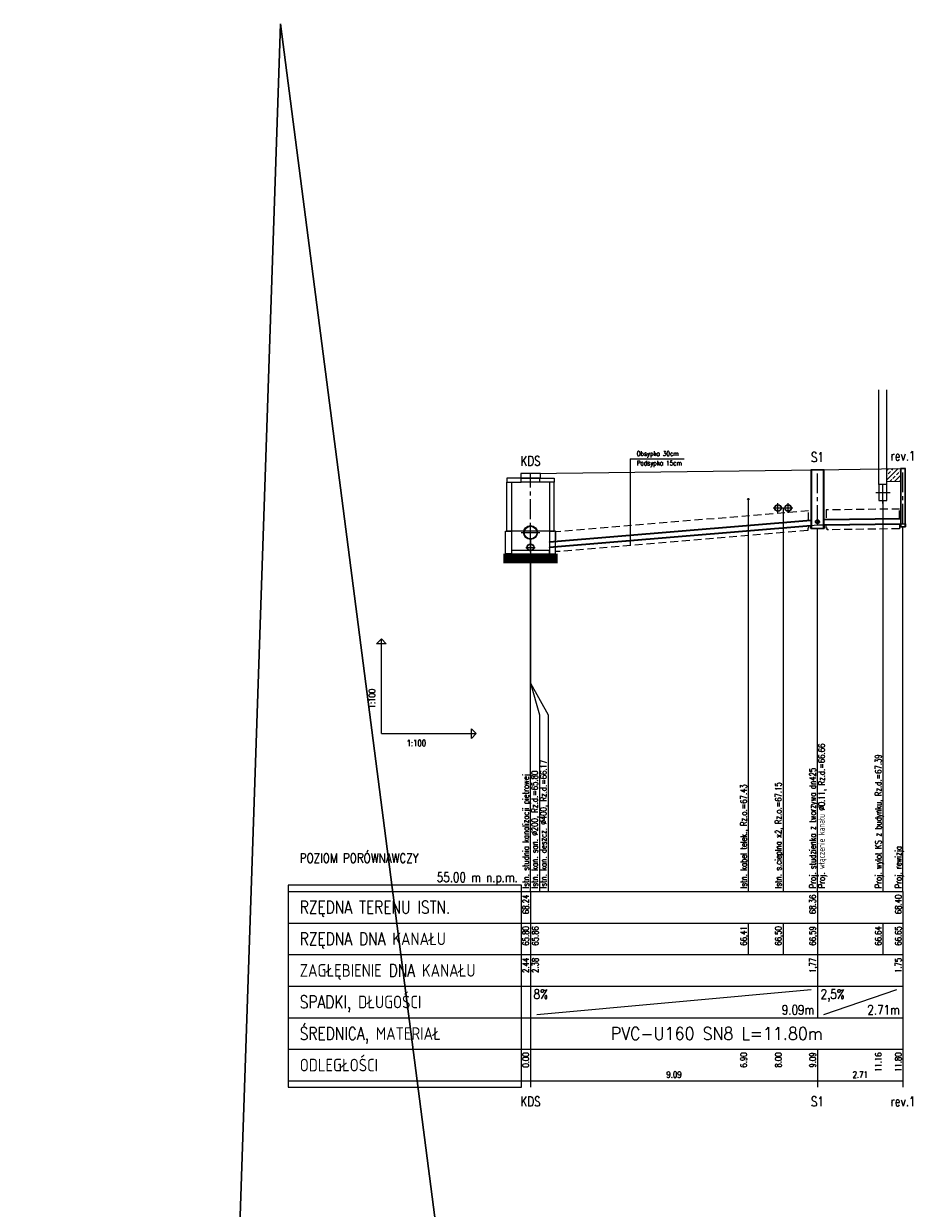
# Model space of a CAD drawing. Header units: millimetres. Extents: x 50853 to 54955, y -8480 to -6058.
# Tile 13 of 28: x 50853 to 51138, y -6443 to -6067. Entities that reach past the tile are written whole.
import ezdxf
from ezdxf.enums import TextEntityAlignment as Align

# ---------------------------------------------------------------- set-up
doc = ezdxf.new("R2010")
doc.units = ezdxf.units.MM
doc.header["$LTSCALE"] = 5
doc.linetypes.add('CENTER', pattern=[2, 1.25, -0.25, 0.25, -0.25])
doc.linetypes.add('DASHED', pattern=[0.75, 0.5, -0.25])
for name, color, linetype, lineweight in [('Liczby', 7, 'Continuous', 20), ('Linie_odn', 7, 'Continuous', 13), ('Linie_opisowe', 7, 'Continuous', 13), ('Linie_tabeli', 7, 'Continuous', 13), ('mm_odwierty', 32, 'Continuous', 20), ('Odcinki', 5, 'Continuous', 30), ('Opis_PZ', 7, 'Continuous', 20), ('Opis_uzbr_p', 7, 'Continuous', 20), ('Opis_wl', 7, 'Continuous', 20), ('Osie', 7, 'CENTER', 13), ('Podsypki', 7, 'DASHED', 13), ('Ter_istn', 8, 'Continuous', 13), ('Uzbr_podz', 7, 'Continuous', 13), ('Wezly', 5, 'Continuous', 13), ('Wymiary', 7, 'Continuous', 13)]:
    doc.layers.add(name, color=color, linetype=linetype, lineweight=lineweight)
doc.styles.add('Styl1', font='SIMPLEX.shx', dxfattribs={"width": 0.8})
doc.styles.add('Styl10', font='SIMPLEX.shx', dxfattribs={"width": 0.8})
doc.styles.add('Styl13', font='SIMPLEX.shx', dxfattribs={"width": 0.8})
doc.styles.add('Styl15', font='SIMPLEX.shx', dxfattribs={"width": 0.8})
doc.styles.add('Styl17', font='SIMPLEX.shx', dxfattribs={"width": 0.8})
doc.styles.add('Styl19', font='SIMPLEX.shx', dxfattribs={"width": 0.8})
doc.styles.add('Styl2', font='SIMPLEX.shx', dxfattribs={"width": 0.8})
doc.styles.add('Styl25', font='SIMPLEX.shx', dxfattribs={"width": 0.8})
doc.styles.add('Styl3', font='SIMPLEX.shx', dxfattribs={"width": 0.8})
doc.styles.add('Styl4', font='SIMPLEX.shx', dxfattribs={"width": 0.8})
doc.styles.add('Styl5', font='SIMPLEX.shx', dxfattribs={"width": 0.8})
doc.styles.add('Styl6', font='SIMPLEX.shx', dxfattribs={"width": 0.8})
doc.styles.add('Styl8', font='SIMPLEX.shx', dxfattribs={"width": 0.8})

msp = doc.modelspace()

# ---------------------------------------------------------------- hatches: boundary and pattern name
at = {"layer": 'mm_odwierty', "lineweight": 5, "ltscale": 0.1}
h = msp.add_hatch(dxfattribs=at)
h.set_pattern_fill('ANSI33', color=6, scale=0.33)
h.set_pattern_definition([(45, (-17.1027, 515.6545), (-1.48174226, 1.48174226), []), (45, (-15.621, 515.6545), (-1.48174226, 1.48174226), [1.04775, -0.523875])])
h.paths.add_polyline_path([(51126.29, -6208.38), (51126.29, -6212.38), (51130.59, -6212.33), (51130.59, -6208.33)])

# ---------------------------------------------------------------- linework, layer by layer
at = {"layer": 'Linie_odn'}
for p, q in [((51045, -6205.21), (51062.02, -6205.21)), ((51045, -6205.21), (51045.01, -6232.71)), ((50966.14, -6292.31), (50966.14, -6262.31)), ((50966.14, -6292.31), (50996.14, -6292.31))]:
    msp.add_line(p, q, dxfattribs=at)
for points in [[(51104.28, -6342.31), (51104.28, -6227.35)], [(51131.39, -6342.31), (51131.39, -6226.81)], [(51013.39, -6342.31), (51013.39, -6235.31)]]:
    msp.add_lwpolyline(points, dxfattribs=at)
for points in [[(50966.14, -6262.31), (50967.64, -6263.81), (50964.64, -6263.81)], [(50996.14, -6292.31), (50994.64, -6293.81), (50994.64, -6290.81)]]:
    msp.add_lwpolyline(points, close=True, dxfattribs=at)
at = {"layer": 'Linie_opisowe'}
for p, q in [((51082.39, -6218.01), (51082.39, -6342.31)), ((51125.04, -6218.41), (51125.04, -6342.31)), ((51093.39, -6220.81), (51093.39, -6342.31))]:
    msp.add_line(p, q, dxfattribs=at)
for points in [[(51013.39, -6230.61), (51013.39, -6276.31), (51018.99, -6286.31), (51018.99, -6342.31)], [(51013.39, -6234.31), (51013.39, -6276.31), (51016.19, -6286.31), (51016.19, -6342.31)]]:
    msp.add_lwpolyline(points, dxfattribs=at)
at = {"layer": 'Linie_tabeli'}
for p, q in [((50936.57, -6342.31), (51013.39, -6342.31)), ((51013.39, -6342.31), (51131.39, -6342.31)), ((51013.39, -6342.31), (51013.39, -6402.31)), ((51013.39, -6342.31), (51013.39, -6372.31)), ((51104.28, -6342.31), (51104.28, -6372.31)), ((51131.39, -6342.31), (51131.39, -6402.31)), ((51131.39, -6342.31), (51131.39, -6372.31)), ((50936.57, -6352.31), (51013.39, -6352.31)), ((51013.39, -6352.31), (51131.39, -6352.31)), ((51082.39, -6352.31), (51082.39, -6362.31)), ((51093.39, -6352.31), (51093.39, -6362.31)), ((51125.04, -6352.31), (51125.04, -6362.31)), ((50936.57, -6362.31), (51013.39, -6362.31)), ((51013.39, -6362.31), (51131.39, -6362.31)), ((50936.57, -6372.31), (51013.39, -6372.31)), ((51013.39, -6372.31), (51131.39, -6372.31)), ((51013.39, -6372.31), (51013.39, -6382.31)), ((51104.28, -6372.31), (51104.28, -6382.31)), ((51104.28, -6372.31), (51104.28, -6382.31)), ((51131.39, -6372.31), (51131.39, -6382.31)), ((51015.39, -6381.31), (51102.28, -6373.31)), ((51106.28, -6381.31), (51129.39, -6373.31)), ((50936.57, -6382.31), (51013.39, -6382.31)), ((51013.39, -6382.31), (51131.39, -6382.31)), ((51131.39, -6382.31), (51131.39, -6392.31)), ((50936.57, -6392.31), (51013.39, -6392.31)), ((51013.39, -6392.31), (51131.39, -6392.31)), ((51013.39, -6392.31), (51013.39, -6404.31)), ((51104.28, -6392.31), (51104.28, -6404.31)), ((51131.39, -6392.31), (51131.39, -6404.31)), ((50936.57, -6402.31), (51013.39, -6402.31)), ((51013.39, -6402.31), (51131.39, -6402.31))]:
    msp.add_line(p, q, dxfattribs=at)
msp.add_lwpolyline([(50936.57, -6404.31), (51010.49, -6404.31), (51010.49, -6340.31), (50936.57, -6340.31)], close=True, dxfattribs=at)
at = {"layer": 'mm_odwierty', "color": 1, "lineweight": 30}
for p, q in [((50852.82, -8475.03), (50934.17, -6067.39)), ((50934.17, -6067.39), (51246.02, -8479.55))]:
    msp.add_line(p, q, dxfattribs=at)
at = {"layer": 'Odcinki'}
for points in [[(51019.39, -6231.62), (51102.16, -6224.75), (51102.16, -6224.67), (51019.39, -6231.54)], [(51106.41, -6224.54), (51130.59, -6224.21), (51130.59, -6224.13), (51106.41, -6224.46)], [(51106.41, -6226.14), (51130.59, -6225.81), (51130.59, -6225.89), (51106.41, -6226.22)], [(51019.39, -6233.22), (51102.16, -6226.35), (51102.16, -6226.43), (51019.39, -6233.3)]]:
    msp.add_lwpolyline(points, close=True, dxfattribs=at)
at = {"layer": 'Opis_wl'}
for radius in [0.605, 0.55]:
    msp.add_circle((51104.28, -6225.16), radius, dxfattribs=at)
at = {"layer": 'Osie'}
for p, q in [((51013.39, -6234.31), (51013.39, -6209.91)), ((51104.28, -6226.17), (51104.28, -6208.68)), ((51131.39, -6225.8), (51131.39, -6208.31)), ((51125.04, -6219.41), (51125.04, -6212.41)), ((51122.79, -6215.91), (51127.29, -6215.91)), ((51090.29, -6220.81), (51093.29, -6220.81)), ((51091.79, -6222.31), (51091.79, -6219.31)), ((51093.49, -6220.81), (51096.49, -6220.81)), ((51094.99, -6222.31), (51094.99, -6219.31)), ((51013.39, -6231.61), (51013.39, -6225.61)), ((51103.46, -6225.16), (51105.11, -6225.16)), ((51104.28, -6225.99), (51104.28, -6224.34)), ((51010.39, -6228.61), (51016.39, -6228.61)), ((51011.89, -6233.31), (51014.89, -6233.31)), ((51013.39, -6234.81), (51013.39, -6231.81))]:
    msp.add_line(p, q, dxfattribs=at)
at = {"layer": 'Podsypki'}
for points in [[(51021.31, -6231.38), (51101.48, -6224.72), (51101.48, -6221.72), (51021.31, -6228.38)], [(51107.09, -6224.45), (51130.33, -6224.14), (51130.33, -6221.14), (51107.09, -6221.45)], [(51107.09, -6226.21), (51130.33, -6225.9), (51130.33, -6226.8), (51130.24, -6226.8), (51130.24, -6227.4), (51107.34, -6227.71), (51107.34, -6227.17), (51107.09, -6227.17)], [(51021.31, -6233.14), (51101.48, -6226.48), (51101.48, -6227.17), (51101.22, -6227.17), (51101.22, -6227.98), (51022.03, -6234.64), (51022.03, -6234.64), (51021.31, -6234.64)]]:
    msp.add_lwpolyline(points, close=True, dxfattribs=at)
at = {"layer": 'Ter_istn'}
msp.add_lwpolyline([(51013.39, -6209.91), (51104.28, -6208.68), (51131.39, -6208.31)], dxfattribs=at)
at = {"layer": 'Uzbr_podz'}
for p, q in [((51123.79, -6213.41), (51123.79, -6183.41)), ((51126.29, -6213.41), (51126.29, -6183.41)), ((51126.29, -6208.38), (51132.19, -6208.31)), ((51126.29, -6212.38), (51130.67, -6212.33))]:
    msp.add_line(p, q, dxfattribs=at)
msp.add_lwpolyline([(51123.79, -6218.41), (51126.29, -6218.41), (51126.29, -6213.41), (51123.79, -6213.41)], close=True, dxfattribs=at)
for centre, radius in [((51082.39, -6218.01), 0.25), ((51091.79, -6220.81), 1.05), ((51091.79, -6220.81), 1), ((51094.99, -6220.81), 1.05), ((51094.99, -6220.81), 1), ((51013.39, -6228.61), 2.2), ((51013.39, -6228.61), 2), ((51013.39, -6233.31), 1.1), ((51013.39, -6233.31), 1)]:
    msp.add_circle(centre, radius, dxfattribs=at)
at = {"layer": 'Wezly'}
for p, q in [((51016.39, -6211.41), (51010.39, -6211.41)), ((51016.39, -6212.61), (51010.39, -6212.61)), ((51019.99, -6228.21), (51006.79, -6228.21))]:
    msp.add_line(p, q, dxfattribs=at)
for points in [[(51010.27, -6211.41), (51016.52, -6211.41), (51016.52, -6209.91), (51010.27, -6209.91)], [(51102.16, -6208.68), (51106.41, -6208.68), (51106.41, -6208.68), (51102.16, -6208.68)], [(51102.16, -6227.35), (51106.41, -6227.35), (51106.41, -6208.68), (51102.16, -6208.68)], [(51102.37, -6227.35), (51106.19, -6227.35), (51106.19, -6208.68), (51102.37, -6208.68)], [(51130.59, -6208.31), (51132.19, -6208.31), (51132.19, -6208.31), (51130.59, -6208.31)], [(51130.59, -6226.81), (51132.19, -6226.81), (51132.19, -6208.31), (51130.59, -6208.31)], [(51130.67, -6226.81), (51132.11, -6226.81), (51132.11, -6208.31), (51130.67, -6208.31)], [(51010.39, -6211.41), (51005.89, -6211.41), (51005.89, -6212.61), (51010.39, -6212.61)], [(51007.39, -6228.21), (51005.89, -6228.21), (51005.89, -6212.61), (51007.39, -6212.61)], [(51016.39, -6211.41), (51020.89, -6211.41), (51020.89, -6212.61), (51016.39, -6212.61)], [(51019.39, -6228.21), (51020.89, -6228.21), (51020.89, -6212.61), (51019.39, -6212.61)], [(51131.39, -6226.81), (51130.59, -6226.81), (51130.59, -6225.81), (51131.39, -6225.8), (51132.19, -6225.8), (51132.19, -6226.81)], [(51007.39, -6235.31), (51005.47, -6235.31), (51005.47, -6228.21), (51007.39, -6228.21)], [(51019.39, -6235.31), (51021.31, -6235.31), (51021.31, -6228.21), (51019.39, -6228.21)], [(51104.28, -6227.35), (51102.16, -6227.35), (51102.16, -6226.35), (51104.28, -6226.17), (51106.41, -6226.14), (51106.41, -6227.35)], [(51007.39, -6235.31), (51019.39, -6235.31), (51019.39, -6234.31), (51007.39, -6234.31)]]:
    msp.add_lwpolyline(points, close=True, dxfattribs=at)
for points, const_width in [([(51004.75, -6236.31), (51022.03, -6236.31)], 2), ([(51004.75, -6237.81), (51022.03, -6237.81)], 1)]:
    msp.add_lwpolyline(points, dxfattribs=dict(at, const_width=const_width))

# ---------------------------------------------------------------- texts
at = {"layer": 'Liczby', "width": 0.8}
for s, height, style, p in [('S1', 3, 'Styl13', (51104.28, -6206.18)), ('rev.1', 3, 'Styl13', (51131.39, -6205.81)), ('KDS', 3, 'Styl13', (51013.39, -6207.41)), ('9.09', 2, 'Styl6', (51058.84, -6401.31)), ('2.71', 2, 'Styl6', (51117.84, -6401.31)), ('KDS', 3, 'Styl13', (51013.39, -6410.31)), ('S1', 3, 'Styl13', (51104.28, -6410.31)), ('rev.1', 3, 'Styl13', (51131.39, -6410.31))]:
    msp.add_text(s, height=height, dxfattribs=dict(at, style=style)).set_placement(p, align=Align.CENTER)
for s, style, p in [('POZIOM PORÓWNAWCZY', 'Styl10', (50940.27, -6333.24)), ('8%%%', 'Styl4', (51014.39, -6376.31)), ('2,5%%%', 'Styl4', (51105.28, -6376.31))]:
    msp.add_text(s, height=3, dxfattribs=dict(at, style=style)).set_placement(p)
for s, style, p in [('55.00 m n.p.m.', 'Styl10', (51009.39, -6339.31)), ('9.09m', 'Styl4', (51103.28, -6381.31)), ('2.71m', 'Styl4', (51130.39, -6381.31))]:
    msp.add_text(s, height=3, dxfattribs=dict(at, style=style)).set_placement(p, align=Align.RIGHT)
for s, style, p in [('68.24', 'Styl2', (51012.89, -6343.31)), ('68.36', 'Styl2', (51103.78, -6343.31)), ('68.40', 'Styl2', (51130.89, -6343.31)), ('65.80', 'Styl2', (51012.89, -6353.31)), ('65.86', 'Styl2', (51015.89, -6353.31)), ('66,41', 'Styl3', (51081.89, -6353.31)), ('66,50', 'Styl3', (51092.89, -6353.31)), ('66,59', 'Styl2', (51103.78, -6353.31)), ('66.64', 'Styl3', (51124.54, -6353.31)), ('66.65', 'Styl2', (51130.89, -6353.31)), ('2.44', 'Styl2', (51012.89, -6363.31)), ('2.38', 'Styl2', (51015.89, -6363.31)), ('1,77', 'Styl2', (51103.78, -6363.31)), ('1.75', 'Styl2', (51130.89, -6363.31)), ('0.00', 'Styl2', (51012.89, -6393.31)), ('6.90', 'Styl3', (51081.89, -6393.31)), ('8.00', 'Styl3', (51092.89, -6393.31)), ('9.09', 'Styl2', (51103.78, -6393.31)), ('11.16', 'Styl3', (51124.54, -6393.31)), ('11.80', 'Styl2', (51130.89, -6393.31))]:
    msp.add_text(s, height=2, rotation=90, dxfattribs=dict(at, style=style)).set_placement(p, align=Align.RIGHT)
at = {"layer": 'Liczby', "style": 'Styl5', "width": 0.854237}
msp.add_text('PVC-U160 SN8 L=11.80m', height=4, dxfattribs=at).set_placement((51038.79, -6389.31), (51105.99, -6389.31), align=Align.FIT)
at = {"layer": 'Linie_odn', "style": 'Styl25', "width": 0.8}
for s, p in [('Obsypka 30cm', (51047, -6204.34)), ('Podsypka 15cm', (51047, -6207.34))]:
    msp.add_text(s, height=1.5, dxfattribs=at).set_placement(p)
at = {"layer": 'Linie_tabeli', "style": 'Styl1', "width": 0.8}
for s, p in [('RZĘDNA TERENU ISTN.', (50940.27, -6349.31)), ('RZĘDNA DNA KANAŁU', (50940.27, -6359.31)), ('ZAGŁĘBIENIE DNA KANAŁU', (50940.27, -6369.31)), ('SPADKI, DŁUGOŚCI', (50940.27, -6379.31)), ('ŚREDNICA, MATERIAŁ', (50940.27, -6389.31)), ('ODLEGŁOŚCI', (50940.27, -6399.31))]:
    msp.add_text(s, height=4, dxfattribs=at).set_placement(p)
at = {"layer": 'Opis_PZ', "style": 'Styl15', "width": 0.8}
for s, p in [('Istn. studnia kanalizacji piętrowej', (51012.89, -6341.31)), ('Proj. studzienka z tworzywa dn425', (51103.78, -6341.31)), ('Proj. rewizja', (51130.89, -6341.31))]:
    msp.add_text(s, height=2, rotation=90, dxfattribs=at).set_placement(p)
at = {"layer": 'Opis_uzbr_p', "style": 'Styl19', "width": 0.8}
for s, p in [('Proj. wylot KS z budynku, Rz.d.=67.39', (51124.54, -6341.31)), ('Istn. kan. deszcz. %%C400, Rz.d.=66.17', (51018.49, -6341.31)), ('Istn. kan. san. %%C200, Rz.d.=65.80', (51015.69, -6341.31)), ('Istn. kabel telek., Rz.o.=67.43', (51081.89, -6341.31)), ('Istn. s.cieplna x2, Rz.o.=67.15', (51092.89, -6341.31))]:
    msp.add_text(s, height=2, rotation=90, dxfattribs=at).set_placement(p)
at = {"layer": 'Opis_wl', "style": 'Styl17', "width": 0.8}
msp.add_text('Proj. włączenie kanału %%C0.11, Rz.d.=66.66', height=2, rotation=90, dxfattribs=at).set_placement((51106.58, -6341.31))
at = {"layer": 'Wymiary', "style": 'Styl8', "width": 0.8}
msp.add_text('1:100', height=2, rotation=90, dxfattribs=at).set_placement((50964.14, -6284.31))
msp.add_text('1:100', height=2, dxfattribs=at).set_placement((50974.14, -6296.31))

doc.saveas('drawing.dxf')
